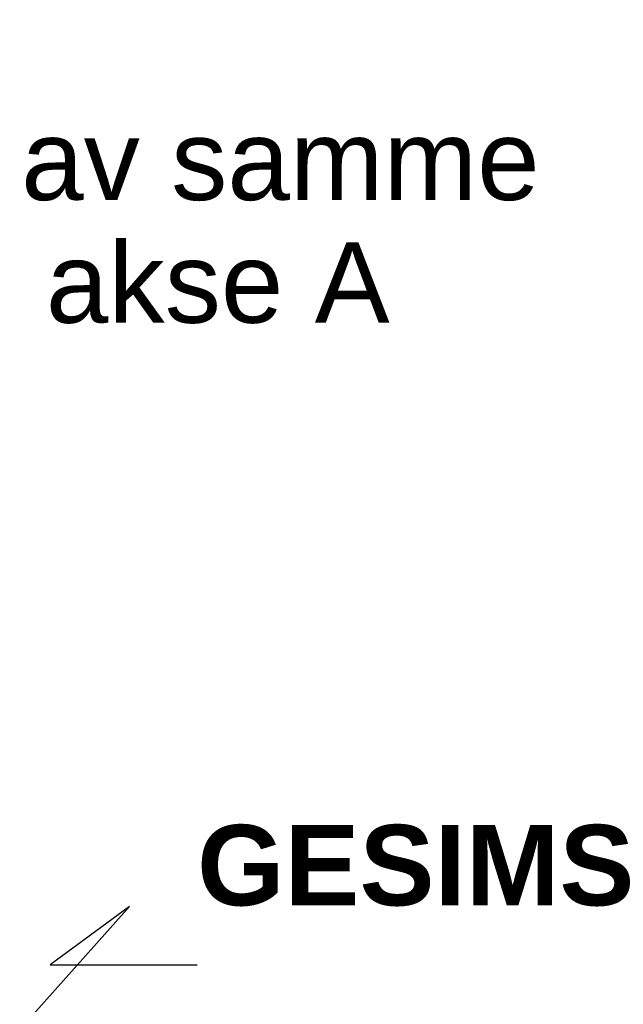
# Model space of a CAD drawing. Header units: millimetres. Extents: x -20520 to 12860, y -2780 to 10870.
# Tile 111 of 147: x -5862 to -5112, y 7411 to 8634. Entities that reach past the tile are written whole.
import ezdxf

# ---------------------------------------------------------------- set-up
doc = ezdxf.new("R2010")
doc.units = ezdxf.units.MM
doc.header["$LTSCALE"] = 0.5
doc.header["$MEASUREMENT"] = 0
doc.linetypes.add('PLINE', pattern=[0])
doc.layers.add('858- Detaljer(Nye konstruksjoner)', color=7, linetype='Continuous')
doc.styles.add('GENERATED_STYLE_1', font='arial.ttf')
doc.dimstyles.new('GENERATED_STYLE__2', dxfattribs={"dimtxt": 0.18, "dimasz": 182.4, "dimexe": 0.18, "dimexo": 0.0625, "dimgap": 0, "dimtad": 0, "dimtih": 1, "dimtoh": 1, "dimdec": 4, "dimzin": 0, "dimdsep": 46, "dimcen": 0.09, "dimadec": 0, "dimazin": 0, "dimtfac": 1, "dimtdec": 4, "dimtmove": 0, "dimatfit": 3, "dimldrblk": 'ARROWHEAD_5', "dimfxl": 1, "dimtolj": 1, "dimtzin": 0, "dimarcsym": 0})

# ---------------------------------------------------------------- blocks, each defined once
blk = doc.blocks.new('ARROWHEAD_5')
at = {"linetype": 'Continuous'}
blk.add_hatch(color=256, dxfattribs=at).paths.add_polyline_path([(-1, 0.2679), (0, 0), (-1, -0.2679)])
blk.add_line((0, 0), (-1, 0), dxfattribs=at)

msp = doc.modelspace()

# ---------------------------------------------------------------- texts
at = {"layer": '858- Detaljer(Nye konstruksjoner)', "linetype": 'Continuous', "insert": (-7195.9, 8227.6), "char_height": 100, "attachment_point": 7, "line_spacing_factor": 0.91476, "style": 'GENERATED_STYLE_1'}
msp.add_mtext('\\A1;{\\pql;\\fArial|b1|i0|c0|p0;\\W1.000000;GESIMS\\P\\pql;\\fArial|b0|i0|c0|p0;\\W1.000000;OK \\fArial|b0|i0|c0|p0;\\W1.000000;skråande \\fArial|b0|i0|c0|p0;\\W1.000000;gesims av samme \\P\\pql;\\fArial|b0|i0|c0|p0;\\W1.000000;utføring som gesims i akse A}', dxfattribs=at)
at = {"layer": '858- Detaljer(Nye konstruksjoner)', "linetype": 'Continuous', "insert": (-5642, 7532.4), "char_height": 100, "attachment_point": 7, "style": 'GENERATED_STYLE_1'}
msp.add_mtext('\\A1;{\\pql;\\fArial|b1|i0|c0|p0;\\W1.000000;GESIMS}', dxfattribs=at)

# ---------------------------------------------------------------- leaders
at = {"layer": '858- Detaljer(Nye konstruksjoner)', "linetype": 'PLINE', "annotation_type": 0, "has_hookline": 1, "hookline_direction": 0}
for points, text_width in [([(-7803.3, 7599.4), (-7694.8, 8227.6), (-7195.9, 8182.2)], 1965.6), ([(-6348.8, 6836.9), (-5725.8, 7532.4), (-5824.4, 7459.8), (-5642, 7459.8)], 529.5)]:
    msp.add_leader(points, dimstyle='GENERATED_STYLE__2', dxfattribs=dict(at, text_width=text_width))

doc.saveas('drawing.dxf')
